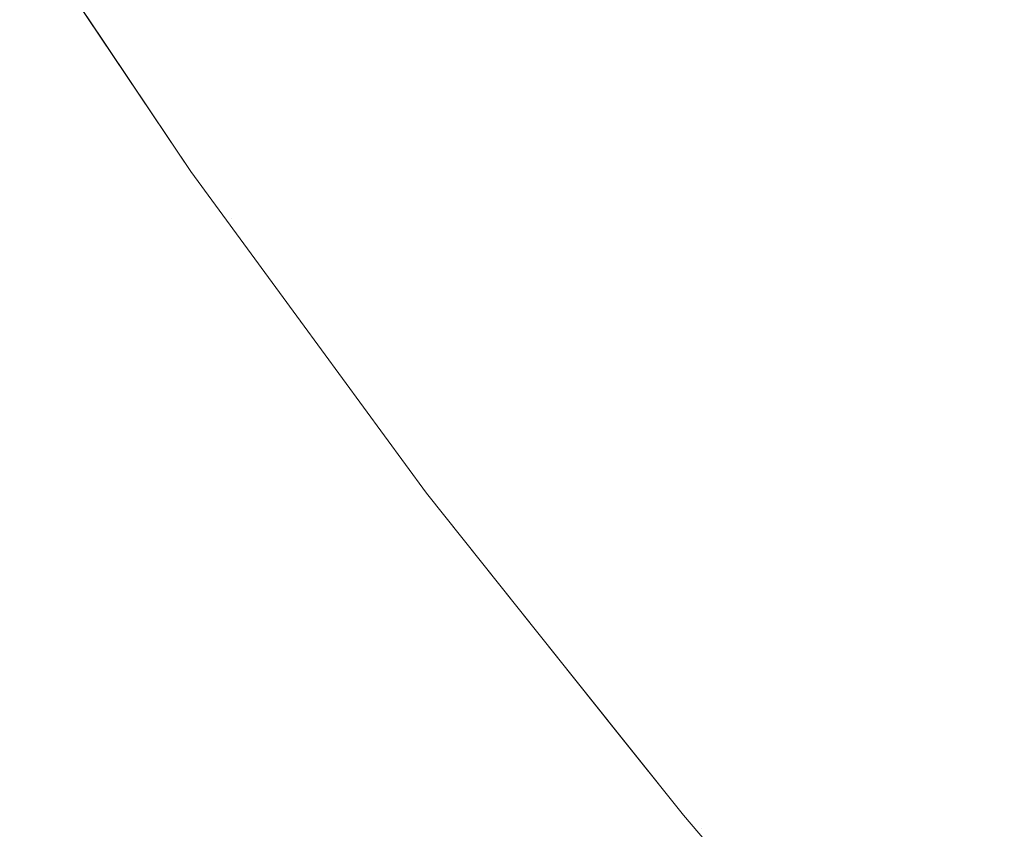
# Model space of a CAD drawing. Header units: centimetres. Extents: x -35.1 to 36.2, y 4.2 to 6.
# Tile 6 of 256: x -35.073 to -35.06318, y 4.24728 to 4.25536. Entities that reach past the tile are written whole.
import ezdxf

# ---------------------------------------------------------------- set-up
doc = ezdxf.new("R2010")
doc.units = ezdxf.units.CM
doc.header["$LTSCALE"] = 2.54
doc.layers.add('Lucido design-1', color=7, linetype='Continuous')

# ---------------------------------------------------------------- blocks, each defined once
blk = doc.blocks.new('Gruppo-4-1')
at = {"color": 7, "linetype": 'Continuous', "lineweight": 9}
for points, invisible_edges in [([(-35.0628674, 4.2553365, -2276.2873565), (-35.0622368, 4.2555935, -2276.2859436), (-35.0635775, 4.2574829, -2276.2859436), (-35.0642158, 4.2572368, -2276.2873565)], 15), ([(-35.0692252, 4.2553051, -2276.3020649), (-35.0688419, 4.2554529, -2276.3005536), (-35.0701671, 4.2574278, -2276.3005536), (-35.0705547, 4.2572866, -2276.3020649)], 15), ([(-35.0705547, 4.2572866, -2276.3020649), (-35.0709147, 4.2571553, -2276.3035833), (-35.0695812, 4.2551678, -2276.3035833), (-35.0692252, 4.2553051, -2276.3020649)], 15), ([(-35.0642158, 4.2572368, -2276.2873565), (-35.0648303, 4.2569998, -2276.2887813), (-35.0634744, 4.2550891, -2276.2887813), (-35.0628674, 4.2553365, -2276.2873565)], 15), ([(-35.0699096, 4.2550412, -2276.3051085), (-35.0695812, 4.2551678, -2276.3035833), (-35.0709147, 4.2571553, -2276.3035833), (-35.0712469, 4.2570343, -2276.3051085)], 15), ([(-35.0712469, 4.2570343, -2276.3051085), (-35.0715511, 4.2569235, -2276.3066398), (-35.0702103, 4.2549252, -2276.3066398), (-35.0699096, 4.2550412, -2276.3051085)], 15), ([(-35.0640576, 4.2548514, -2276.2902175), (-35.0634744, 4.2550891, -2276.2887813), (-35.0648303, 4.2569998, -2276.2887813), (-35.0654205, 4.2567722, -2276.2902175)], 15), ([(-35.070483, 4.2548201, -2276.3081767), (-35.0702103, 4.2549252, -2276.3066398), (-35.0715511, 4.2569235, -2276.3066398), (-35.0718269, 4.2568229, -2276.3081767)], 15), ([(-35.0718269, 4.2568229, -2276.3081767), (-35.0720742, 4.2567328, -2276.3097186), (-35.0707276, 4.2547258, -2276.3097186), (-35.070483, 4.2548201, -2276.3081767)], 15), ([(-35.0709438, 4.2546424, -2276.3112651), (-35.0707276, 4.2547258, -2276.3097186), (-35.0720742, 4.2567328, -2276.3097186), (-35.0722929, 4.2566531, -2276.3112651)], 15), ([(-35.0654205, 4.2567722, -2276.2902175), (-35.0659861, 4.2565541, -2276.2916647), (-35.0646163, 4.2546237, -2276.2916647), (-35.0640576, 4.2548514, -2276.2902175)], 15), ([(-35.0712905, 4.2545087, -2276.3143694), (-35.0711315, 4.25457, -2276.3128155), (-35.0724827, 4.2565839, -2276.3128155), (-35.0726436, 4.2565253, -2276.3143694)], 15), ([(-35.0722929, 4.2566531, -2276.3112651), (-35.0724827, 4.2565839, -2276.3128155), (-35.0711315, 4.25457, -2276.3128155), (-35.0709438, 4.2546424, -2276.3112651)], 15), ([(-35.0726436, 4.2565253, -2276.3143694), (-35.0727754, 4.2564773, -2276.3159261), (-35.0714208, 4.2544585, -2276.3159261), (-35.0712905, 4.2545087, -2276.3143694)], 15), ([(-35.0663605, 4.2551732, -2276.9497496), (-35.0670419, 4.256147, -2276.9497496), (-35.0659861, 4.2565541, -2276.9526752), (-35.065311, 4.2555893, -2276.9526752)], 15), ([(-35.0651504, 4.254406, -2276.2931225), (-35.0646163, 4.2546237, -2276.2916647), (-35.0659861, 4.2565541, -2276.2916647), (-35.0665267, 4.2563457, -2276.2931225)], 15), ([(-35.0629167, 4.2565386, -2276.9583964), (-35.0622368, 4.2555935, -2276.9583964), (-35.0634744, 4.2550891, -2276.9555586), (-35.064162, 4.2560448, -2276.9555586)], 15), ([(-35.0729953, 4.2563971, -2276.3206076), (-35.0729992, 4.256399, -2276.32217), (-35.0712916, 4.2538493, -2276.32217), (-35.0716383, 4.2543746, -2276.3206076)], 13), ([(-35.0723249, 4.2553921, -2276.92217), (-35.0712916, 4.2538493, -2276.92217), (-35.0712916, 4.2538493, -2276.32217), (-35.0729992, 4.256399, -2276.32217)], 10), ([(-35.0716383, 4.2543746, -2276.3206076), (-35.0715947, 4.2543914, -2276.3190457), (-35.0729513, 4.2564132, -2276.3190457), (-35.0729953, 4.2563971, -2276.3206076)], 15), ([(-35.0728779, 4.2564399, -2276.317485), (-35.0729513, 4.2564132, -2276.3190457), (-35.0715947, 4.2543914, -2276.3190457), (-35.0715222, 4.2544194, -2276.317485)], 15), ([(-35.0715222, 4.2544194, -2276.317485), (-35.0714208, 4.2544585, -2276.3159261), (-35.0727754, 4.2564773, -2276.3159261), (-35.0728779, 4.2564399, -2276.317485)], 15), ([(-35.0695143, 4.256441, -2276.9437864), (-35.0688419, 4.2554529, -2276.9437864), (-35.0695812, 4.2551678, -2276.9407566), (-35.0702578, 4.2561622, -2276.9407566)], 15), ([(-35.0665267, 4.2563457, -2276.2931225), (-35.0670419, 4.256147, -2276.2945904), (-35.0656593, 4.2541986, -2276.2945904), (-35.0651504, 4.254406, -2276.2931225)], 15), ([(-35.0702578, 4.2561622, -2276.9407566), (-35.0695812, 4.2551678, -2276.9407566), (-35.0702103, 4.2549252, -2276.9377002), (-35.0708906, 4.255925, -2276.9377002)], 15), ([(-35.0673076, 4.2547976, -2276.9467854), (-35.0679947, 4.2557796, -2276.9467854), (-35.0670419, 4.256147, -2276.9497496), (-35.0663605, 4.2551732, -2276.9497496)], 15), ([(-35.0661429, 4.2540015, -2276.2960679), (-35.0656593, 4.2541986, -2276.2945904), (-35.0670419, 4.256147, -2276.2945904), (-35.0675313, 4.2559583, -2276.2960679)], 15), ([(-35.064162, 4.2560448, -2276.9555586), (-35.0634744, 4.2550891, -2276.9555586), (-35.0646163, 4.2546237, -2276.9526752), (-35.065311, 4.2555893, -2276.9526752)], 15), ([(-35.0708906, 4.255925, -2276.9377002), (-35.0702103, 4.2549252, -2276.9377002), (-35.0707276, 4.2547258, -2276.9346213), (-35.0714108, 4.2557299, -2276.9346213)], 15), ([(-35.0675313, 4.2559583, -2276.2960679), (-35.0679947, 4.2557796, -2276.2975546), (-35.0666006, 4.2538149, -2276.2975546), (-35.0661429, 4.2540015, -2276.2960679)], 15), ([(-35.0714108, 4.2557299, -2276.9346213), (-35.0707276, 4.2547258, -2276.9346213), (-35.0711315, 4.25457, -2276.9315244), (-35.0718171, 4.2555776, -2276.9315244)], 15), ([(-35.0681498, 4.2544637, -2276.9437864), (-35.0688419, 4.2554529, -2276.9437864), (-35.0679947, 4.2557796, -2276.9467854), (-35.0673076, 4.2547976, -2276.9467854)], 15), ([(-35.0670323, 4.2536389, -2276.29905), (-35.0666006, 4.2538149, -2276.2975546), (-35.0679947, 4.2557796, -2276.2975546), (-35.0684317, 4.2556111, -2276.29905)], 15), ([(-35.0684317, 4.2556111, -2276.29905), (-35.0688419, 4.2554529, -2276.3005536), (-35.0674376, 4.2534738, -2276.3005536), (-35.0670323, 4.2536389, -2276.29905)], 15), ([(-35.0718171, 4.2555776, -2276.9315244), (-35.0711315, 4.25457, -2276.9315244), (-35.0714208, 4.2544585, -2276.9284139), (-35.0721081, 4.2554685, -2276.9284139)], 15), ([(-35.065311, 4.2555893, -2276.9526752), (-35.0646163, 4.2546237, -2276.9526752), (-35.0656593, 4.2541986, -2276.9497496), (-35.0663605, 4.2551732, -2276.9497496)], 15), ([(-35.0627673, 4.2541328, -2276.9555586), (-35.0634744, 4.2550891, -2276.9555586), (-35.0622368, 4.2555935, -2276.9583964), (-35.0615376, 4.2546479, -2276.9583964)], 15), ([(-35.072283, 4.255403, -2276.9252942), (-35.0715947, 4.2543914, -2276.9252942), (-35.0712916, 4.2538493, -2276.92217), (-35.0723249, 4.2553921, -2276.92217)], 11), ([(-35.0721081, 4.2554685, -2276.9284139), (-35.0714208, 4.2544585, -2276.9284139), (-35.0715947, 4.2543914, -2276.9252942), (-35.072283, 4.255403, -2276.9252942)], 15), ([(-35.0688846, 4.2541724, -2276.9407566), (-35.0695812, 4.2551678, -2276.9407566), (-35.0688419, 4.2554529, -2276.9437864), (-35.0681498, 4.2544637, -2276.9437864)], 15), ([(-35.0678162, 4.2533194, -2276.3020649), (-35.0674376, 4.2534738, -2276.3005536), (-35.0688419, 4.2554529, -2276.3005536), (-35.0692252, 4.2553051, -2276.3020649)], 15), ([(-35.0692252, 4.2553051, -2276.3020649), (-35.0695812, 4.2551678, -2276.3035833), (-35.0681679, 4.2531761, -2276.3035833), (-35.0678162, 4.2533194, -2276.3020649)], 15), ([(-35.0628674, 4.2553365, -2276.2873565), (-35.0634744, 4.2550891, -2276.2887813), (-35.0620404, 4.2531762, -2276.2887813), (-35.0614412, 4.2534341, -2276.2873565)], 15), ([(-35.06951, 4.2539244, -2276.9377002), (-35.0702103, 4.2549252, -2276.9377002), (-35.0695812, 4.2551678, -2276.9407566), (-35.0688846, 4.2541724, -2276.9407566)], 15), ([(-35.0684924, 4.2530439, -2276.3051085), (-35.0681679, 4.2531761, -2276.3035833), (-35.0695812, 4.2551678, -2276.3035833), (-35.0699096, 4.2550412, -2276.3051085)], 15), ([(-35.0663605, 4.2551732, -2276.9497496), (-35.0656593, 4.2541986, -2276.9497496), (-35.0666006, 4.2538149, -2276.9467854), (-35.0673076, 4.2547976, -2276.9467854)], 15), ([(-35.0699096, 4.2550412, -2276.3051085), (-35.0702103, 4.2549252, -2276.3066398), (-35.0687894, 4.2529228, -2276.3066398), (-35.0684924, 4.2530439, -2276.3051085)], 15), ([(-35.0639019, 4.2536575, -2276.9526752), (-35.0646163, 4.2546237, -2276.9526752), (-35.0634744, 4.2550891, -2276.9555586), (-35.0627673, 4.2541328, -2276.9555586)], 15), ([(-35.062616, 4.2529285, -2276.2902175), (-35.0620404, 4.2531762, -2276.2887813), (-35.0634744, 4.2550891, -2276.2887813), (-35.0640576, 4.2548514, -2276.2902175)], 15), ([(-35.0700242, 4.2537206, -2276.9346213), (-35.0707276, 4.2547258, -2276.9346213), (-35.0702103, 4.2549252, -2276.9377002), (-35.06951, 4.2539244, -2276.9377002)], 15), ([(-35.0690588, 4.252813, -2276.3081767), (-35.0687894, 4.2529228, -2276.3066398), (-35.0702103, 4.2549252, -2276.3066398), (-35.070483, 4.2548201, -2276.3081767)], 15), ([(-35.070483, 4.2548201, -2276.3081767), (-35.0707276, 4.2547258, -2276.3097186), (-35.0693004, 4.2527145, -2276.3097186), (-35.0690588, 4.252813, -2276.3081767)], 15), ([(-35.0640576, 4.2548514, -2276.2902175), (-35.0646163, 4.2546237, -2276.2916647), (-35.0631675, 4.2526911, -2276.2916647), (-35.062616, 4.2529285, -2276.2902175)], 15), ([(-35.0704257, 4.2535614, -2276.9315244), (-35.0711315, 4.25457, -2276.9315244), (-35.0707276, 4.2547258, -2276.9346213), (-35.0700242, 4.2537206, -2276.9346213)], 15), ([(-35.069514, 4.2526274, -2276.3112651), (-35.0693004, 4.2527145, -2276.3097186), (-35.0707276, 4.2547258, -2276.3097186), (-35.0709438, 4.2546424, -2276.3112651)], 15), ([(-35.0673076, 4.2547976, -2276.9467854), (-35.0666006, 4.2538149, -2276.9467854), (-35.0674376, 4.2534738, -2276.9437864), (-35.0681498, 4.2544637, -2276.9437864)], 15), ([(-35.0709438, 4.2546424, -2276.3112651), (-35.0711315, 4.25457, -2276.3128155), (-35.0696994, 4.2525519, -2276.3128155), (-35.069514, 4.2526274, -2276.3112651)], 15), ([(-35.0649382, 4.2532234, -2276.9497496), (-35.0656593, 4.2541986, -2276.9497496), (-35.0646163, 4.2546237, -2276.9526752), (-35.0639019, 4.2536575, -2276.9526752)], 15), ([(-35.0636946, 4.2524642, -2276.2931225), (-35.0631675, 4.2526911, -2276.2916647), (-35.0646163, 4.2546237, -2276.2916647), (-35.0651504, 4.254406, -2276.2931225)], 15), ([(-35.0707133, 4.2534473, -2276.9284139), (-35.0714208, 4.2544585, -2276.9284139), (-35.0711315, 4.25457, -2276.9315244), (-35.0704257, 4.2535614, -2276.9315244)], 15), ([(-35.0698565, 4.2524878, -2276.3143694), (-35.0696994, 4.2525519, -2276.3128155), (-35.0711315, 4.25457, -2276.3128155), (-35.0712905, 4.2545087, -2276.3143694)], 15), ([(-35.0708862, 4.2533788, -2276.9252942), (-35.0715947, 4.2543914, -2276.9252942), (-35.0714208, 4.2544585, -2276.9284139), (-35.0707133, 4.2534473, -2276.9284139)], 15), ([(-35.0715222, 4.2544194, -2276.317485), (-35.0715947, 4.2543914, -2276.3190457), (-35.0701571, 4.2523653, -2276.3190457), (-35.0700855, 4.2523945, -2276.317485)], 15), ([(-35.0700855, 4.2523945, -2276.317485), (-35.0699852, 4.2524354, -2276.3159261), (-35.0714208, 4.2544585, -2276.3159261), (-35.0715222, 4.2544194, -2276.317485)], 15), ([(-35.0712905, 4.2545087, -2276.3143694), (-35.0714208, 4.2544585, -2276.3159261), (-35.0699852, 4.2524354, -2276.3159261), (-35.0698565, 4.2524878, -2276.3143694)], 15), ([(-35.0681498, 4.2544637, -2276.9437864), (-35.0674376, 4.2534738, -2276.9437864), (-35.0681679, 4.2531761, -2276.9407566), (-35.0688846, 4.2541724, -2276.9407566)], 15), ([(-35.0702001, 4.2523478, -2276.3206076), (-35.0701571, 4.2523653, -2276.3190457), (-35.0715947, 4.2543914, -2276.3190457), (-35.0716383, 4.2543746, -2276.3206076)], 15), ([(-35.0702001, 4.2523478, -2276.3206076), (-35.0716383, 4.2543746, -2276.3206076), (-35.0712916, 4.2538493, -2276.32217)], 11), ([(-35.0712916, 4.2538493, -2276.92217), (-35.0715947, 4.2543914, -2276.9252942), (-35.0708862, 4.2533788, -2276.9252942)], 11), ([(-35.0651504, 4.254406, -2276.2931225), (-35.0656593, 4.2541986, -2276.2945904), (-35.064197, 4.2522479, -2276.2945904), (-35.0636946, 4.2524642, -2276.2931225)], 15), ([(-35.0688846, 4.2541724, -2276.9407566), (-35.0681679, 4.2531761, -2276.9407566), (-35.0687894, 4.2529228, -2276.9377002), (-35.06951, 4.2539244, -2276.9377002)], 15), ([(-35.0658735, 4.2528316, -2276.9467854), (-35.0666006, 4.2538149, -2276.9467854), (-35.0656593, 4.2541986, -2276.9497496), (-35.0649382, 4.2532234, -2276.9497496)], 15), ([(-35.0646743, 4.2520425, -2276.2960679), (-35.064197, 4.2522479, -2276.2945904), (-35.0656593, 4.2541986, -2276.2945904), (-35.0661429, 4.2540015, -2276.2960679)], 15), ([(-35.0627673, 4.2541328, -2276.9555586), (-35.0620404, 4.2531762, -2276.9555586), (-35.0631675, 4.2526911, -2276.9526752), (-35.0639019, 4.2536575, -2276.9526752)], 15), ([(-35.06951, 4.2539244, -2276.9377002), (-35.0687894, 4.2529228, -2276.9377002), (-35.0693004, 4.2527145, -2276.9346213), (-35.0700242, 4.2537206, -2276.9346213)], 15), ([(-35.0661429, 4.2540015, -2276.2960679), (-35.0666006, 4.2538149, -2276.2975546), (-35.0651261, 4.251848, -2276.2975546), (-35.0646743, 4.2520425, -2276.2960679)], 15), ([(-35.0712916, 4.2538493, -2276.32217), (-35.0701979, 4.2523541, -2276.32217), (-35.0702001, 4.2523478, -2276.3206076)], 10), ([(-35.0701979, 4.2523541, -2276.32217), (-35.0712916, 4.2538493, -2276.32217), (-35.0712916, 4.2538493, -2276.92217), (-35.0701979, 4.2523541, -2276.92217)], 10), ([(-35.0708862, 4.2533788, -2276.9252942), (-35.0701571, 4.2523653, -2276.9252942), (-35.0701979, 4.2523541, -2276.92217), (-35.0712916, 4.2538493, -2276.92217)], 11), ([(-35.0667052, 4.2524832, -2276.9437864), (-35.0674376, 4.2534738, -2276.9437864), (-35.0666006, 4.2538149, -2276.9467854), (-35.0658735, 4.2528316, -2276.9467854)], 15), ([(-35.0655522, 4.2516646, -2276.29905), (-35.0651261, 4.251848, -2276.2975546), (-35.0666006, 4.2538149, -2276.2975546), (-35.0670323, 4.2536389, -2276.29905)], 15), ([(-35.0700242, 4.2537206, -2276.9346213), (-35.0693004, 4.2527145, -2276.9346213), (-35.0696994, 4.2525519, -2276.9315244), (-35.0704257, 4.2535614, -2276.9315244)], 15), ([(-35.0670323, 4.2536389, -2276.29905), (-35.0674376, 4.2534738, -2276.3005536), (-35.0659522, 4.2514924, -2276.3005536), (-35.0655522, 4.2516646, -2276.29905)], 15), ([(-35.0639019, 4.2536575, -2276.9526752), (-35.0631675, 4.2526911, -2276.9526752), (-35.064197, 4.2522479, -2276.9497496), (-35.0649382, 4.2532234, -2276.9497496)], 15), ([(-35.0704257, 4.2535614, -2276.9315244), (-35.0696994, 4.2525519, -2276.9315244), (-35.0699852, 4.2524354, -2276.9284139), (-35.0707133, 4.2534473, -2276.9284139)], 15), ([(-35.0707133, 4.2534473, -2276.9284139), (-35.0699852, 4.2524354, -2276.9284139), (-35.0701571, 4.2523653, -2276.9252942), (-35.0708862, 4.2533788, -2276.9252942)], 15), ([(-35.0674308, 4.2521793, -2276.9407566), (-35.0681679, 4.2531761, -2276.9407566), (-35.0674376, 4.2534738, -2276.9437864), (-35.0667052, 4.2524832, -2276.9437864)], 15), ([(-35.0663259, 4.2513316, -2276.3020649), (-35.0659522, 4.2514924, -2276.3005536), (-35.0674376, 4.2534738, -2276.3005536), (-35.0678162, 4.2533194, -2276.3020649)], 15), ([(-35.0678162, 4.2533194, -2276.3020649), (-35.0681679, 4.2531761, -2276.3035833), (-35.0666731, 4.2511821, -2276.3035833), (-35.0663259, 4.2513316, -2276.3020649)], 15), ([(-35.0680483, 4.2519206, -2276.9377002), (-35.0687894, 4.2529228, -2276.9377002), (-35.0681679, 4.2531761, -2276.9407566), (-35.0674308, 4.2521793, -2276.9407566)], 15), ([(-35.0669933, 4.2510443, -2276.3051085), (-35.0666731, 4.2511821, -2276.3035833), (-35.0681679, 4.2531761, -2276.3035833), (-35.0684924, 4.2530439, -2276.3051085)], 15), ([(-35.0649382, 4.2532234, -2276.9497496), (-35.064197, 4.2522479, -2276.9497496), (-35.0651261, 4.251848, -2276.9467854), (-35.0658735, 4.2528316, -2276.9467854)], 15), ([(-35.0684924, 4.2530439, -2276.3051085), (-35.0687894, 4.2529228, -2276.3066398), (-35.0672865, 4.2509181, -2276.3066398), (-35.0669933, 4.2510443, -2276.3051085)], 15), ([(-35.0685561, 4.2517079, -2276.9346213), (-35.0693004, 4.2527145, -2276.9346213), (-35.0687894, 4.2529228, -2276.9377002), (-35.0680483, 4.2519206, -2276.9377002)], 15), ([(-35.0675525, 4.2508036, -2276.3081767), (-35.0672865, 4.2509181, -2276.3066398), (-35.0687894, 4.2529228, -2276.3066398), (-35.0690588, 4.252813, -2276.3081767)], 15), ([(-35.0690588, 4.252813, -2276.3081767), (-35.0693004, 4.2527145, -2276.3097186), (-35.0677909, 4.250701, -2276.3097186), (-35.0675525, 4.2508036, -2276.3081767)], 15), ([(-35.0658735, 4.2528316, -2276.9467854), (-35.0651261, 4.251848, -2276.9467854), (-35.0659522, 4.2514924, -2276.9437864), (-35.0667052, 4.2524832, -2276.9437864)], 15), ([(-35.0689525, 4.2515418, -2276.9315244), (-35.0696994, 4.2525519, -2276.9315244), (-35.0693004, 4.2527145, -2276.9346213), (-35.0685561, 4.2517079, -2276.9346213)], 15), ([(-35.0680017, 4.2506102, -2276.3112651), (-35.0677909, 4.250701, -2276.3097186), (-35.0693004, 4.2527145, -2276.3097186), (-35.069514, 4.2526274, -2276.3112651)], 15), ([(-35.0634354, 4.2512725, -2276.9497496), (-35.064197, 4.2522479, -2276.9497496), (-35.0631675, 4.2526911, -2276.9526752), (-35.0624129, 4.2517246, -2276.9526752)], 15), ([(-35.0621578, 4.2505223, -2276.2931225), (-35.061638, 4.2507584, -2276.2916647), (-35.0631675, 4.2526911, -2276.2916647), (-35.0636946, 4.2524642, -2276.2931225)], 15), ([(-35.0692365, 4.2514228, -2276.9284139), (-35.0699852, 4.2524354, -2276.9284139), (-35.0696994, 4.2525519, -2276.9315244), (-35.0689525, 4.2515418, -2276.9315244)], 15), ([(-35.0683398, 4.2504647, -2276.3143694), (-35.0681848, 4.2505314, -2276.3128155), (-35.0696994, 4.2525519, -2276.3128155), (-35.0698565, 4.2524878, -2276.3143694)], 15), ([(-35.069514, 4.2526274, -2276.3112651), (-35.0696994, 4.2525519, -2276.3128155), (-35.0681848, 4.2505314, -2276.3128155), (-35.0680017, 4.2506102, -2276.3112651)], 15), ([(-35.0698565, 4.2524878, -2276.3143694), (-35.0699852, 4.2524354, -2276.3159261), (-35.0684669, 4.25041, -2276.3159261), (-35.0683398, 4.2504647, -2276.3143694)], 15), ([(-35.0667052, 4.2524832, -2276.9437864), (-35.0659522, 4.2514924, -2276.9437864), (-35.0666731, 4.2511821, -2276.9407566), (-35.0674308, 4.2521793, -2276.9407566)], 15), ([(-35.0636946, 4.2524642, -2276.2931225), (-35.064197, 4.2522479, -2276.2945904), (-35.0626532, 4.2502972, -2276.2945904), (-35.0621578, 4.2505223, -2276.2931225)], 15), ([(-35.0686789, 4.2503187, -2276.3206076), (-35.0686365, 4.250337, -2276.3190457), (-35.0701571, 4.2523653, -2276.3190457), (-35.0702001, 4.2523478, -2276.3206076)], 15), ([(-35.0702001, 4.2523478, -2276.3206076), (-35.0701979, 4.2523541, -2276.32217), (-35.0689427, 4.2506381, -2276.32217)], 9), ([(-35.0689427, 4.2506381, -2276.92217), (-35.0701979, 4.2523541, -2276.92217), (-35.0701571, 4.2523653, -2276.9252942), (-35.0694073, 4.2513513, -2276.9252942)], 14), ([(-35.0701979, 4.2523541, -2276.92217), (-35.0689427, 4.2506381, -2276.92217), (-35.0689427, 4.2506381, -2276.32217), (-35.0701979, 4.2523541, -2276.32217)], 10), ([(-35.0694073, 4.2513513, -2276.9252942), (-35.0701571, 4.2523653, -2276.9252942), (-35.0699852, 4.2524354, -2276.9284139), (-35.0692365, 4.2514228, -2276.9284139)], 15), ([(-35.0700855, 4.2523945, -2276.317485), (-35.0701571, 4.2523653, -2276.3190457), (-35.0686365, 4.250337, -2276.3190457), (-35.0685658, 4.2503674, -2276.317485)], 15), ([(-35.0685658, 4.2503674, -2276.317485), (-35.0684669, 4.25041, -2276.3159261), (-35.0699852, 4.2524354, -2276.3159261), (-35.0700855, 4.2523945, -2276.317485)], 15), ([(-35.0689427, 4.2506381, -2276.32217), (-35.0686789, 4.2503187, -2276.3206076), (-35.0702001, 4.2523478, -2276.3206076)], 11), ([(-35.0674308, 4.2521793, -2276.9407566), (-35.0666731, 4.2511821, -2276.9407566), (-35.0672865, 4.2509181, -2276.9377002), (-35.0680483, 4.2519206, -2276.9377002)], 15), ([(-35.0643581, 4.2508644, -2276.9467854), (-35.0651261, 4.251848, -2276.9467854), (-35.064197, 4.2522479, -2276.9497496), (-35.0634354, 4.2512725, -2276.9497496)], 15), ([(-35.0631239, 4.2500834, -2276.2960679), (-35.0626532, 4.2502972, -2276.2945904), (-35.064197, 4.2522479, -2276.2945904), (-35.0646743, 4.2520425, -2276.2960679)], 15), ([(-35.0646743, 4.2520425, -2276.2960679), (-35.0651261, 4.251848, -2276.2975546), (-35.0635694, 4.249881, -2276.2975546), (-35.0631239, 4.2500834, -2276.2960679)], 15), ([(-35.0680483, 4.2519206, -2276.9377002), (-35.0672865, 4.2509181, -2276.9377002), (-35.0677909, 4.250701, -2276.9346213), (-35.0685561, 4.2517079, -2276.9346213)], 15), ([(-35.0651786, 4.2505016, -2276.9437864), (-35.0659522, 4.2514924, -2276.9437864), (-35.0651261, 4.251848, -2276.9467854), (-35.0643581, 4.2508644, -2276.9467854)], 15), ([(-35.0639896, 4.2496902, -2276.29905), (-35.0635694, 4.249881, -2276.2975546), (-35.0651261, 4.251848, -2276.2975546), (-35.0655522, 4.2516646, -2276.29905)], 15), ([(-35.0685561, 4.2517079, -2276.9346213), (-35.0677909, 4.250701, -2276.9346213), (-35.0681848, 4.2505314, -2276.9315244), (-35.0689525, 4.2515418, -2276.9315244)], 15), ([(-35.0624129, 4.2517246, -2276.9526752), (-35.061638, 4.2507584, -2276.9526752), (-35.0626532, 4.2502972, -2276.9497496), (-35.0634354, 4.2512725, -2276.9497496)], 15), ([(-35.0655522, 4.2516646, -2276.29905), (-35.0659522, 4.2514924, -2276.3005536), (-35.0643841, 4.249511, -2276.3005536), (-35.0639896, 4.2496902, -2276.29905)], 15), ([(-35.0689525, 4.2515418, -2276.9315244), (-35.0681848, 4.2505314, -2276.9315244), (-35.0684669, 4.25041, -2276.9284139), (-35.0692365, 4.2514228, -2276.9284139)], 15), ([(-35.0658945, 4.250185, -2276.9407566), (-35.0666731, 4.2511821, -2276.9407566), (-35.0659522, 4.2514924, -2276.9437864), (-35.0651786, 4.2505016, -2276.9437864)], 15), ([(-35.0647526, 4.2493436, -2276.3020649), (-35.0643841, 4.249511, -2276.3005536), (-35.0659522, 4.2514924, -2276.3005536), (-35.0663259, 4.2513316, -2276.3020649)], 15), ([(-35.0692365, 4.2514228, -2276.9284139), (-35.0684669, 4.25041, -2276.9284139), (-35.0686365, 4.250337, -2276.9252942), (-35.0694073, 4.2513513, -2276.9252942)], 15), ([(-35.0694073, 4.2513513, -2276.9252942), (-35.0686365, 4.250337, -2276.9252942), (-35.0689427, 4.2506381, -2276.92217)], 11), ([(-35.0663259, 4.2513316, -2276.3020649), (-35.0666731, 4.2511821, -2276.3035833), (-35.065095, 4.2491881, -2276.3035833), (-35.0647526, 4.2493436, -2276.3020649)], 15), ([(-35.0665038, 4.2499155, -2276.9377002), (-35.0672865, 4.2509181, -2276.9377002), (-35.0666731, 4.2511821, -2276.9407566), (-35.0658945, 4.250185, -2276.9407566)], 15), ([(-35.0654108, 4.2490446, -2276.3051085), (-35.065095, 4.2491881, -2276.3035833), (-35.0666731, 4.2511821, -2276.3035833), (-35.0669933, 4.2510443, -2276.3051085)], 15), ([(-35.0634354, 4.2512725, -2276.9497496), (-35.0626532, 4.2502972, -2276.9497496), (-35.0635694, 4.249881, -2276.9467854), (-35.0643581, 4.2508644, -2276.9467854)], 15), ([(-35.0669933, 4.2510443, -2276.3051085), (-35.0672865, 4.2509181, -2276.3066398), (-35.0656999, 4.2489133, -2276.3066398), (-35.0654108, 4.2490446, -2276.3051085)], 15), ([(-35.0670048, 4.249694, -2276.9346213), (-35.0677909, 4.250701, -2276.9346213), (-35.0672865, 4.2509181, -2276.9377002), (-35.0665038, 4.2499155, -2276.9377002)], 15), ([(-35.0659622, 4.2487942, -2276.3081767), (-35.0656999, 4.2489133, -2276.3066398), (-35.0672865, 4.2509181, -2276.3066398), (-35.0675525, 4.2508036, -2276.3081767)], 15), ([(-35.0675525, 4.2508036, -2276.3081767), (-35.0677909, 4.250701, -2276.3097186), (-35.0661973, 4.2486873, -2276.3097186), (-35.0659622, 4.2487942, -2276.3081767)], 15), ([(-35.0643581, 4.2508644, -2276.9467854), (-35.0635694, 4.249881, -2276.9467854), (-35.0643841, 4.249511, -2276.9437864), (-35.0651786, 4.2505016, -2276.9437864)], 15), ([(-35.0673959, 4.2495211, -2276.9315244), (-35.0681848, 4.2505314, -2276.9315244), (-35.0677909, 4.250701, -2276.9346213), (-35.0670048, 4.249694, -2276.9346213)], 15), ([(-35.0664052, 4.2485929, -2276.3112651), (-35.0661973, 4.2486873, -2276.3097186), (-35.0677909, 4.250701, -2276.3097186), (-35.0680017, 4.2506102, -2276.3112651)], 15), ([(-35.0686789, 4.2503187, -2276.3206076), (-35.0689427, 4.2506381, -2276.32217), (-35.0670739, 4.2482937, -2276.32217), (-35.067073, 4.2482896, -2276.3206076)], 13), ([(-35.0670739, 4.2482937, -2276.32217), (-35.0689427, 4.2506381, -2276.32217), (-35.0689427, 4.2506381, -2276.92217), (-35.0678846, 4.2493107, -2276.92217)], 10), ([(-35.0678846, 4.2493107, -2276.92217), (-35.0689427, 4.2506381, -2276.92217), (-35.0686365, 4.250337, -2276.9252942), (-35.0678445, 4.2493227, -2276.9252942)], 14), ([(-35.0680017, 4.2506102, -2276.3112651), (-35.0681848, 4.2505314, -2276.3128155), (-35.0665857, 4.2485109, -2276.3128155), (-35.0664052, 4.2485929, -2276.3112651)], 15), ([(-35.0676761, 4.2493972, -2276.9284139), (-35.0684669, 4.25041, -2276.9284139), (-35.0681848, 4.2505314, -2276.9315244), (-35.0673959, 4.2495211, -2276.9315244)], 15), ([(-35.0667386, 4.2484415, -2276.3143694), (-35.0665857, 4.2485109, -2276.3128155), (-35.0681848, 4.2505314, -2276.3128155), (-35.0683398, 4.2504647, -2276.3143694)], 15), ([(-35.0651786, 4.2505016, -2276.9437864), (-35.0643841, 4.249511, -2276.9437864), (-35.065095, 4.2491881, -2276.9407566), (-35.0658945, 4.250185, -2276.9407566)], 15), ([(-35.0678445, 4.2493227, -2276.9252942), (-35.0686365, 4.250337, -2276.9252942), (-35.0684669, 4.25041, -2276.9284139), (-35.0676761, 4.2493972, -2276.9284139)], 15), ([(-35.0669615, 4.2483402, -2276.317485), (-35.0668639, 4.2483845, -2276.3159261), (-35.0684669, 4.25041, -2276.3159261), (-35.0685658, 4.2503674, -2276.317485)], 15), ([(-35.0683398, 4.2504647, -2276.3143694), (-35.0684669, 4.25041, -2276.3159261), (-35.0668639, 4.2483845, -2276.3159261), (-35.0667386, 4.2484415, -2276.3143694)], 15), ([(-35.067073, 4.2482896, -2276.3206076), (-35.0670312, 4.2483086, -2276.3190457), (-35.0686365, 4.250337, -2276.3190457), (-35.0686789, 4.2503187, -2276.3206076)], 15), ([(-35.0685658, 4.2503674, -2276.317485), (-35.0686365, 4.250337, -2276.3190457), (-35.0670312, 4.2483086, -2276.3190457), (-35.0669615, 4.2483402, -2276.317485)], 15), ([(-35.0627598, 4.2488982, -2276.9467854), (-35.0635694, 4.249881, -2276.9467854), (-35.0626532, 4.2502972, -2276.9497496), (-35.0618502, 4.2493225, -2276.9497496)], 15), ([(-35.0658945, 4.250185, -2276.9407566), (-35.065095, 4.2491881, -2276.9407566), (-35.0656999, 4.2489133, -2276.9377002), (-35.0665038, 4.2499155, -2276.9377002)], 15), ([(-35.0631239, 4.2500834, -2276.2960679), (-35.0635694, 4.249881, -2276.2975546), (-35.061929, 4.2479162, -2276.2975546), (-35.06149, 4.2481265, -2276.2960679)], 15), ([(-35.0665038, 4.2499155, -2276.9377002), (-35.0656999, 4.2489133, -2276.9377002), (-35.0661973, 4.2486873, -2276.9346213), (-35.0670048, 4.249694, -2276.9346213)], 15), ([(-35.0635685, 4.2485209, -2276.9437864), (-35.0643841, 4.249511, -2276.9437864), (-35.0635694, 4.249881, -2276.9467854), (-35.0627598, 4.2488982, -2276.9467854)], 15), ([(-35.0623429, 4.2477179, -2276.29905), (-35.061929, 4.2479162, -2276.2975546), (-35.0635694, 4.249881, -2276.2975546), (-35.0639896, 4.2496902, -2276.29905)], 15), ([(-35.0670048, 4.249694, -2276.9346213), (-35.0661973, 4.2486873, -2276.9346213), (-35.0665857, 4.2485109, -2276.9315244), (-35.0673959, 4.2495211, -2276.9315244)], 15), ([(-35.0639896, 4.2496902, -2276.29905), (-35.0643841, 4.249511, -2276.3005536), (-35.0627316, 4.2475317, -2276.3005536), (-35.0623429, 4.2477179, -2276.29905)], 15), ([(-35.0673959, 4.2495211, -2276.9315244), (-35.0665857, 4.2485109, -2276.9315244), (-35.0668639, 4.2483845, -2276.9284139), (-35.0676761, 4.2493972, -2276.9284139)], 15), ([(-35.0642742, 4.2481917, -2276.9407566), (-35.065095, 4.2491881, -2276.9407566), (-35.0643841, 4.249511, -2276.9437864), (-35.0635685, 4.2485209, -2276.9437864)], 15), ([(-35.0630947, 4.2473577, -2276.3020649), (-35.0627316, 4.2475317, -2276.3005536), (-35.0643841, 4.249511, -2276.3005536), (-35.0647526, 4.2493436, -2276.3020649)], 15), ([(-35.0678445, 4.2493227, -2276.9252942), (-35.0670312, 4.2483086, -2276.9252942), (-35.0663797, 4.2474229, -2276.92217), (-35.0678846, 4.2493107, -2276.92217)], 11), ([(-35.0678846, 4.2493107, -2276.92217), (-35.0663797, 4.2474229, -2276.92217), (-35.0663797, 4.2474229, -2276.32217), (-35.0670739, 4.2482937, -2276.32217)], 10), ([(-35.0676761, 4.2493972, -2276.9284139), (-35.0668639, 4.2483845, -2276.9284139), (-35.0670312, 4.2483086, -2276.9252942), (-35.0678445, 4.2493227, -2276.9252942)], 15), ([(-35.0647526, 4.2493436, -2276.3020649), (-35.065095, 4.2491881, -2276.3035833), (-35.0634319, 4.2471962, -2276.3035833), (-35.0630947, 4.2473577, -2276.3020649)], 15), ([(-35.0648747, 4.2479115, -2276.9377002), (-35.0656999, 4.2489133, -2276.9377002), (-35.065095, 4.2491881, -2276.9407566), (-35.0642742, 4.2481917, -2276.9407566)], 15), ([(-35.0637431, 4.2470471, -2276.3051085), (-35.0634319, 4.2471962, -2276.3035833), (-35.065095, 4.2491881, -2276.3035833), (-35.0654108, 4.2490446, -2276.3051085)], 15), ([(-35.0654108, 4.2490446, -2276.3051085), (-35.0656999, 4.2489133, -2276.3066398), (-35.0640279, 4.2469106, -2276.3066398), (-35.0637431, 4.2470471, -2276.3051085)], 15), ([(-35.0653685, 4.2476812, -2276.9346213), (-35.0661973, 4.2486873, -2276.9346213), (-35.0656999, 4.2489133, -2276.9377002), (-35.0648747, 4.2479115, -2276.9377002)], 15), ([(-35.0642863, 4.2467869, -2276.3081767), (-35.0640279, 4.2469106, -2276.3066398), (-35.0656999, 4.2489133, -2276.3066398), (-35.0659622, 4.2487942, -2276.3081767)], 15), ([(-35.0627598, 4.2488982, -2276.9467854), (-35.061929, 4.2479162, -2276.9467854), (-35.0627316, 4.2475317, -2276.9437864), (-35.0635685, 4.2485209, -2276.9437864)], 15), ([(-35.0659622, 4.2487942, -2276.3081767), (-35.0661973, 4.2486873, -2276.3097186), (-35.064518, 4.2466759, -2276.3097186), (-35.0642863, 4.2467869, -2276.3081767)], 15), ([(-35.065754, 4.2475013, -2276.9315244), (-35.0665857, 4.2485109, -2276.9315244), (-35.0661973, 4.2486873, -2276.9346213), (-35.0653685, 4.2476812, -2276.9346213)], 15), ([(-35.0647228, 4.2465778, -2276.3112651), (-35.064518, 4.2466759, -2276.3097186), (-35.0661973, 4.2486873, -2276.3097186), (-35.0664052, 4.2485929, -2276.3112651)], 15), ([(-35.0664052, 4.2485929, -2276.3112651), (-35.0665857, 4.2485109, -2276.3128155), (-35.0649006, 4.2464926, -2276.3128155), (-35.0647228, 4.2465778, -2276.3112651)], 15), ([(-35.0660302, 4.2473725, -2276.9284139), (-35.0668639, 4.2483845, -2276.9284139), (-35.0665857, 4.2485109, -2276.9315244), (-35.065754, 4.2475013, -2276.9315244)], 15), ([(-35.0667386, 4.2484415, -2276.3143694), (-35.0668639, 4.2483845, -2276.3159261), (-35.0651747, 4.2463613, -2276.3159261), (-35.0650513, 4.2464204, -2276.3143694)], 15), ([(-35.0650513, 4.2464204, -2276.3143694), (-35.0649006, 4.2464926, -2276.3128155), (-35.0665857, 4.2485109, -2276.3128155), (-35.0667386, 4.2484415, -2276.3143694)], 15), ([(-35.0635685, 4.2485209, -2276.9437864), (-35.0627316, 4.2475317, -2276.9437864), (-35.0634319, 4.2471962, -2276.9407566), (-35.0642742, 4.2481917, -2276.9407566)], 15), ([(-35.0661962, 4.247295, -2276.9252942), (-35.0670312, 4.2483086, -2276.9252942), (-35.0668639, 4.2483845, -2276.9284139), (-35.0660302, 4.2473725, -2276.9284139)], 15), ([(-35.0669615, 4.2483402, -2276.317485), (-35.0670312, 4.2483086, -2276.3190457), (-35.0653395, 4.2462823, -2276.3190457), (-35.0652708, 4.2463152, -2276.317485)], 15), ([(-35.0652708, 4.2463152, -2276.317485), (-35.0651747, 4.2463613, -2276.3159261), (-35.0668639, 4.2483845, -2276.3159261), (-35.0669615, 4.2483402, -2276.317485)], 15), ([(-35.067073, 4.2482896, -2276.3206076), (-35.0670739, 4.2482937, -2276.32217), (-35.0663797, 4.2474229, -2276.32217)], 9), ([(-35.0653807, 4.2462626, -2276.3206076), (-35.0653395, 4.2462823, -2276.3190457), (-35.0670312, 4.2483086, -2276.3190457), (-35.067073, 4.2482896, -2276.3206076)], 15), ([(-35.0663797, 4.2474229, -2276.32217), (-35.0653807, 4.2462626, -2276.3206076), (-35.067073, 4.2482896, -2276.3206076)], 11), ([(-35.0663797, 4.2474229, -2276.92217), (-35.0670312, 4.2483086, -2276.9252942), (-35.0661962, 4.247295, -2276.9252942)], 11), ([(-35.0642742, 4.2481917, -2276.9407566), (-35.0634319, 4.2471962, -2276.9407566), (-35.0640279, 4.2469106, -2276.9377002), (-35.0648747, 4.2479115, -2276.9377002)], 15), ([(-35.0648747, 4.2479115, -2276.9377002), (-35.0640279, 4.2469106, -2276.9377002), (-35.064518, 4.2466759, -2276.9346213), (-35.0653685, 4.2476812, -2276.9346213)], 15), ([(-35.0653685, 4.2476812, -2276.9346213), (-35.064518, 4.2466759, -2276.9346213), (-35.0649006, 4.2464926, -2276.9315244), (-35.065754, 4.2475013, -2276.9315244)], 15), ([(-35.065754, 4.2475013, -2276.9315244), (-35.0649006, 4.2464926, -2276.9315244), (-35.0651747, 4.2463613, -2276.9284139), (-35.0660302, 4.2473725, -2276.9284139)], 15), ([(-35.0625681, 4.2462017, -2276.9407566), (-35.0634319, 4.2471962, -2276.9407566), (-35.0627316, 4.2475317, -2276.9437864), (-35.0618732, 4.2465435, -2276.9437864)], 15), ([(-35.0653807, 4.2462626, -2276.3206076), (-35.0663797, 4.2474229, -2276.32217), (-35.0636134, 4.2442338, -2276.32217)], 9), ([(-35.0663797, 4.2474229, -2276.32217), (-35.0663797, 4.2474229, -2276.92217), (-35.0653791, 4.2462693, -2276.92217)], 9), ([(-35.0653791, 4.2462693, -2276.92217), (-35.0645007, 4.2452566, -2276.92217), (-35.0636134, 4.2442338, -2276.32217), (-35.0663797, 4.2474229, -2276.32217)], 10), ([(-35.0661962, 4.247295, -2276.9252942), (-35.0653395, 4.2462823, -2276.9252942), (-35.0653791, 4.2462693, -2276.92217), (-35.0663797, 4.2474229, -2276.92217)], 11), ([(-35.0660302, 4.2473725, -2276.9284139), (-35.0651747, 4.2463613, -2276.9284139), (-35.0653395, 4.2462823, -2276.9252942), (-35.0661962, 4.247295, -2276.9252942)], 15), ([(-35.0630947, 4.2473577, -2276.3020649), (-35.0634319, 4.2471962, -2276.3035833), (-35.0616824, 4.2452088, -2276.3035833), (-35.0613505, 4.2453764, -2276.3020649)], 15)]:
    blk.add_3dface(points, dxfattribs=dict(at, invisible_edges=invisible_edges))

msp = doc.modelspace()

# ---------------------------------------------------------------- block references
at = {"layer": 'Lucido design-1', "color": 7}
msp.add_blockref('Gruppo-4-1', (0, 0), dxfattribs=at)

doc.saveas('drawing.dxf')
